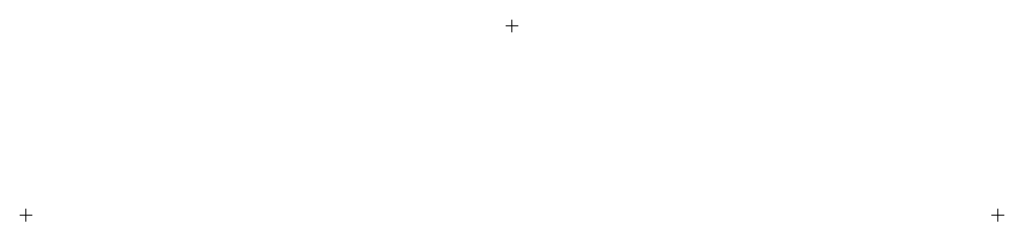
# Model space of a CAD drawing. Header units: millimetres. Extents: x 12 to 1572, y 599 to 919.
import ezdxf

# ---------------------------------------------------------------- set-up
doc = ezdxf.new("R2010")
doc.units = ezdxf.units.MM
doc.layers.add('ref', color=4, linetype='Continuous', lineweight=5)

# ---------------------------------------------------------------- blocks, each defined once
blk = doc.blocks.new('AZ13-770-d')
at = {"layer": 'ref'}
for p, q in [((780, 300), (760, 300)), ((770, 290), (770, 310)), ((10, 0), (-10, 0)), ((0, -10), (0, 10)), ((1550, 0), (1530, 0)), ((1540, -10), (1540, 10))]:
    blk.add_line(p, q, dxfattribs=at)

msp = doc.modelspace()

# ---------------------------------------------------------------- block references
msp.add_blockref('AZ13-770-d', (22.1, 608.6))

doc.saveas('drawing.dxf')
